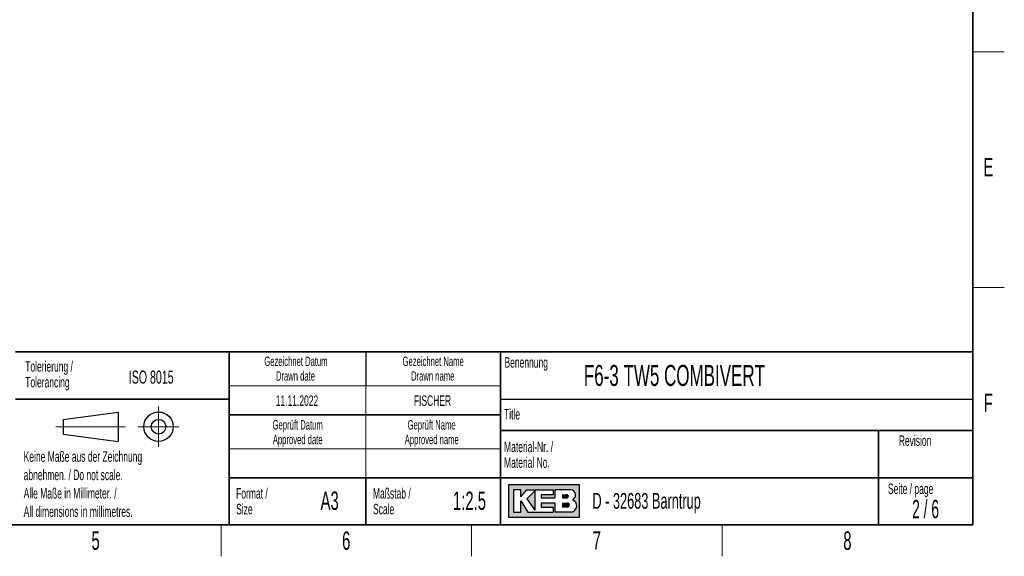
# Paper-space layout 'Blatt2' of a CAD drawing. Header units: millimetres. Extents: x 5 to 418, y 2 to 292.
# Tile 53 of 70: x 226 to 414, y 6 to 108. Entities that reach past the tile are written whole.
import ezdxf

# ---------------------------------------------------------------- set-up
doc = ezdxf.new("R2010")
doc.units = ezdxf.units.MM
doc.layers.add('SLD-0', color=7, linetype='Continuous')
doc.styles.add('SLDTEXTSTYLE0', font='TXT', dxfattribs={"width": 0.605})
doc.styles.add('SLDTEXTSTYLE1', font='TXT', dxfattribs={"width": 0.563})

psp = doc.layouts.new('Blatt2')

# ---------------------------------------------------------------- hatches: boundary and pattern name
at = {"linetype": 'Continuous'}
h = psp.add_hatch(color=7, dxfattribs=at)
h.paths.add_polyline_path([(319.519086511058, 13.45626988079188), (333.083981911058, 13.45626988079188), (333.083981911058, 19.65736492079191), (319.519086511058, 19.65736492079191)], flags=0)
edge = h.paths.add_edge_path(flags=0)
edge.add_arc((331.3188604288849, 15.61738520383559), 1.20464082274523, -81.72003226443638, 70.1709600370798, ccw=False)
edge.add_line((331.4923410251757, 14.42530131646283), (331.480008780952, 14.42519098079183))
edge.add_line((331.480008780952, 14.42519098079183), (328.4331606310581, 14.42519098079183))
edge.add_line((328.4331606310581, 14.42519098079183), (328.4331606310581, 16.16924896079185))
edge.add_line((328.4331606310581, 16.16924896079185), (325.7201815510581, 16.16924896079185))
edge.add_line((325.7201815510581, 16.16924896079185), (325.7201815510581, 15.39411208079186))
edge.add_line((325.7201815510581, 15.39411208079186), (328.0455921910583, 15.39411208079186))
edge.add_line((328.0455921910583, 15.39411208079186), (328.0455921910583, 14.42519098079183))
edge.add_line((328.0455921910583, 14.42519098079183), (323.2009866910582, 14.42519098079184))
edge.add_line((323.2009866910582, 14.42519098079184), (321.8444971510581, 16.55681740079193))
edge.add_line((321.8444971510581, 16.55681740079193), (321.8444971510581, 14.42519098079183))
edge.add_line((321.8444971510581, 14.42519098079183), (320.4880076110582, 14.42519098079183))
edge.add_line((320.4880076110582, 14.42519098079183), (320.4880076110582, 18.68844382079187))
edge.add_line((320.4880076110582, 18.68844382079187), (321.8444971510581, 18.68844382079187))
edge.add_line((321.8444971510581, 18.68844382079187), (321.8444971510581, 17.33195428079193))
edge.add_line((321.8444971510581, 17.33195428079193), (323.0072024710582, 18.68844382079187))
edge.add_line((323.0072024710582, 18.68844382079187), (328.0455921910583, 18.68844382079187))
edge.add_line((328.0455921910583, 18.68844382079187), (328.0455921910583, 17.71952272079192))
edge.add_line((328.0455921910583, 17.71952272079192), (325.7201815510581, 17.71952272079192))
edge.add_line((325.7201815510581, 17.71952272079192), (325.7201815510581, 17.13817006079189))
edge.add_line((325.7201815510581, 17.13817006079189), (328.4331606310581, 17.13817006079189))
edge.add_line((328.4331606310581, 17.13817006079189), (328.4331606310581, 18.68844382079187))
edge.add_line((328.4331606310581, 18.68844382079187), (331.4242487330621, 18.68844382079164))
edge.add_line((331.4242487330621, 18.68844382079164), (331.4256482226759, 18.68844382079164))
edge.add_line((331.4256482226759, 18.68844382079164), (331.4259454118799, 18.68845828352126))
edge.add_arc((331.2860949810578, 17.67430640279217), 1.023749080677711, -64.45894120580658, 82.14849338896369, ccw=False)
psp.add_hatch(color=7, dxfattribs=at).paths.add_polyline_path([(324.5574762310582, 14.81275942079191), (324.557476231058, 18.49465960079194), (323.0072024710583, 16.94438584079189)], flags=0)
h = psp.add_hatch(color=7, dxfattribs=at)
edge = h.paths.add_edge_path(flags=0)
edge.add_line((329.7896501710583, 17.13817006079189), (330.6013652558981, 17.13817006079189))
edge.add_arc((330.6568434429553, 17.42884639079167), 0.2959232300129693, 259.1945394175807, 460.8054605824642)
edge.add_line((330.6013652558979, 17.71952272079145), (329.7896501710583, 17.71952272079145))
edge.add_line((329.7896501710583, 17.71952272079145), (329.7896501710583, 17.13817006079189))
h = psp.add_hatch(color=7, dxfattribs=at)
edge = h.paths.add_edge_path(flags=0)
edge.add_line((329.7896501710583, 15.39411208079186), (330.7588584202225, 15.39411208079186))
edge.add_arc((330.7588584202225, 15.78168052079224), 0.3875684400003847, 270.0000000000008, 450.0000000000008)
edge.add_line((330.7588584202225, 16.16924896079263), (330.7386620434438, 16.16924896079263))
edge.add_line((330.7386620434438, 16.16924896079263), (329.7896501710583, 16.16924896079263))
edge.add_line((329.7896501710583, 16.16924896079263), (329.7896501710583, 15.39411208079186))

# ---------------------------------------------------------------- linework, layer by layer
at = {"layer": 'SLD-0', "lineweight": 35}
for p, q in [((408, 12), (408, 282.5)), ((225.616731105, 45), (266.3304509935, 45)), ((266.3304509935, 12), (266.3304509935, 45)), ((266.3304509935, 45), (266.3304509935, 12)), ((318, 45), (266.3304509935, 45)), ((318, 45), (318, 12)), ((318, 45), (318, 40.1053465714)), ((318, 45), (408, 45)), ((318, 45), (318, 12)), ((408, 45), (408, 12)), ((225.616731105, 36), (266.3304509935, 36)), ((266.3304509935, 33), (318, 33)), ((408, 30), (318, 30)), ((390, 12), (390, 30)), ((266.3304509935, 21), (318, 21)), ((292.3304509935, 21), (292.3304509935, 12)), ((318, 21), (390, 21)), ((390, 21), (408, 21)), ((26, 12), (408, 12)), ((225.616731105, 12), (266.3304509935, 12)), ((266.3304509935, 12), (318, 12)), ((408, 12), (318, 12))]:
    psp.add_line(p, q, dxfattribs=at)
at = {"layer": 'SLD-0', "lineweight": 18}
for p, q in [((408, 102.25), (414, 102.25)), ((408, 57.25), (414, 57.25)), ((266.3304509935, 38.5), (318, 38.5)), ((292.3304509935, 38.5), (292.3304509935, 33)), ((252.8396209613, 34.5746449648), (252.8396209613, 26.8746449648)), ((292.3304509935, 33), (292.3304509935, 26.5)), ((233.2396209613, 30.7246449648), (246.5396209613, 30.7246449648)), ((248.9896209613, 30.7246449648), (256.6896209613, 30.7246449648)), ((266.3304509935, 26.5), (318, 26.5)), ((292.3304509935, 26.5), (292.3304509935, 21)), ((264.75, 6), (264.75, 12)), ((312.5, 6), (312.5, 12)), ((360.25, 6), (360.25, 12))]:
    psp.add_line(p, q, dxfattribs=at)
at = {"layer": 'SLD-0'}
for p, q in [((292.3304509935, 45), (292.3304509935, 38.5)), ((318, 36), (408, 36)), ((331.4242487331, 18.6884438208), (331.4256482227, 18.6884438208)), ((331.4256482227, 18.6884438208), (331.4259454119, 18.6884582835)), ((331.480008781, 14.4251909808), (331.4923410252, 14.4253013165))]:
    psp.add_line(p, q, dxfattribs=at)
at = {"layer": 'SLD-0', "lineweight": 25}
for p, q in [((234.6396209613, 32.1246449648), (245.1396209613, 33.5246449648)), ((234.6396209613, 32.1246449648), (234.6396209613, 29.3246449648)), ((245.1396209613, 33.5246449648), (245.1396209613, 27.9246449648)), ((234.6396209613, 29.3246449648), (245.1396209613, 27.9246449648))]:
    psp.add_line(p, q, dxfattribs=at)
at = {"layer": 'SLD-0', "linetype": 'Continuous'}
for p, q in [((333.0839819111, 19.6573649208), (319.5190865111, 19.6573649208)), ((319.5190865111, 19.6573649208), (319.5190865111, 13.4562698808)), ((333.0839819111, 13.4562698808), (333.0839819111, 19.6573649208)), ((321.8444971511, 18.6884438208), (320.4880076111, 18.6884438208)), ((320.4880076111, 18.6884438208), (320.4880076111, 14.4251909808)), ((321.8444971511, 17.3319542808), (323.0072024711, 18.6884438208)), ((321.8444971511, 17.3319542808), (321.8444971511, 18.6884438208)), ((323.0072024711, 18.6884438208), (328.0455921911, 18.6884438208)), ((324.5574762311, 18.4946596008), (323.0072024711, 16.9443858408)), ((323.0072024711, 16.9443858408), (324.5574762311, 14.8127594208)), ((324.5574762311, 18.4946596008), (324.5574762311, 14.8127594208)), ((325.7201815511, 17.7195227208), (325.7201815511, 17.1381700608)), ((328.0455921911, 17.7195227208), (325.7201815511, 17.7195227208)), ((325.7201815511, 17.1381700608), (328.4331606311, 17.1381700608)), ((328.0455921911, 18.6884438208), (328.0455921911, 17.7195227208)), ((331.4242487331, 18.6884438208), (328.4331606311, 18.6884438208)), ((328.4331606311, 17.1381700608), (328.4331606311, 18.6884438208)), ((329.7896501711, 17.7195227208), (330.6013652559, 17.7195227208)), ((329.7896501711, 17.7195227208), (329.7896501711, 17.1381700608)), ((329.7896501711, 17.1381700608), (330.6013652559, 17.1381700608)), ((331.4242487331, 18.6884438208), (331.4256482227, 18.6884438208)), ((331.4256482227, 18.6884438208), (331.4259454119, 18.6884582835)), ((321.8444971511, 14.4251909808), (321.8444971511, 16.5568174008)), ((321.8444971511, 16.5568174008), (323.2009866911, 14.4251909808)), ((325.7201815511, 16.1692489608), (325.7201815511, 15.3941120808)), ((328.4331606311, 16.1692489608), (325.7201815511, 16.1692489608)), ((325.7201815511, 15.3941120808), (328.0455921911, 15.3941120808)), ((328.0455921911, 15.3941120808), (328.0455921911, 14.4251909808)), ((328.4331606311, 14.4251909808), (328.4331606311, 16.1692489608)), ((329.7896501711, 16.1692489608), (330.7588584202, 16.1692489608)), ((329.7896501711, 16.1692489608), (329.7896501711, 15.3941120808)), ((330.7588584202, 15.3941120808), (329.7896501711, 15.3941120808)), ((330.7386620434, 16.1692489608), (330.7588584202, 16.1692489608)), ((319.5190865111, 13.4562698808), (333.0839819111, 13.4562698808)), ((320.4880076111, 14.4251909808), (321.8444971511, 14.4251909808)), ((323.2009866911, 14.4251909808), (328.0455921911, 14.4251909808)), ((331.480008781, 14.4251909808), (328.4331606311, 14.4251909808)), ((331.480008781, 14.4251909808), (331.4923410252, 14.4253013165))]:
    psp.add_line(p, q, dxfattribs=at)
at = {"layer": 'SLD-0', "lineweight": 25}
for radius in [2.79999999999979, 1.400000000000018]:
    psp.add_circle((252.8396209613, 30.7246449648), radius, dxfattribs=at)
at = {"layer": 'SLD-0', "linetype": 'Continuous'}
for centre, radius, start, end in [((330.656843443, 17.4288463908), 0.2959232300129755, 259.1945394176, 100.8054605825), ((331.2860949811, 17.6743064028), 1.023749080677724, 295.5410587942, 82.148493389), ((330.7588584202, 15.7816805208), 0.387568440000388, 270, 90), ((331.3188604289, 15.6173852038), 1.204640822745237, 278.2799677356, 70.1709600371)]:
    psp.add_arc(centre, radius, start, end, dxfattribs=at)

# ---------------------------------------------------------------- texts
at = {"layer": 'SLD-0'}
for s, insert, char_height, attachment_point, style in [('E', (410.9815679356, 82.0010772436), 3.5, 2, 'SLDTEXTSTYLE0'), ('Tolerierung /', (227.4390961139, 43.2172116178), 2, 1, 'SLDTEXTSTYLE0'), ('Gezeichnet Datum', (279.0254468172, 44.103942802), 1.8, 2, 'SLDTEXTSTYLE0'), ('Gezeichnet Name', (305.1708434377, 44.1039425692), 1.8, 2, 'SLDTEXTSTYLE0'), ('Benennung', (318.7636716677, 43.9908879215), 2, 1, 'SLDTEXTSTYLE0'), ('ISO 8015', (247.1715762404, 41.4342036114), 2.5, 1, 'SLDTEXTSTYLE0'), ('Drawn date', (278.9302899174, 41.3039429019), 1.8, 2, 'SLDTEXTSTYLE0'), ('Drawn name', (305.0870934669, 41.303942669), 1.8, 2, 'SLDTEXTSTYLE0'), ('F6-3 TW5 COMBIVERT', (333.8826865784, 42.5045192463), 4, 1, 'SLDTEXTSTYLE0'), ('Tolerancing', (227.4390961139, 40.2172115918), 2, 1, 'SLDTEXTSTYLE0'), ('11.11.2022', (279.2203041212, 36.6989570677), 2, 2, 'SLDTEXTSTYLE0'), ('FISCHER', (305.0382389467, 36.6989570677), 2, 2, 'SLDTEXTSTYLE0'), ('F', (410.9536166, 37.0010772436), 3.5, 2, 'SLDTEXTSTYLE0'), ('Title', (318.6797653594, 34.1107265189), 2, 1, 'SLDTEXTSTYLE0'), ('Geprüft Datum', (279.349366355, 31.9851255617), 1.8, 2, 'SLDTEXTSTYLE0'), ('Geprüft Name', (304.8761939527, 31.9851255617), 1.8, 2, 'SLDTEXTSTYLE0'), ('Approved date', (279.3620221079, 29.1851256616), 1.8, 2, 'SLDTEXTSTYLE0'), ('Approved name', (304.900256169, 29.1851256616), 1.8, 2, 'SLDTEXTSTYLE0'), ('Revision', (393.8965220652, 29.0591225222), 2, 1, 'SLDTEXTSTYLE0'), ('Material-Nr. /', (318.6797653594, 27.8878268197), 2, 1, 'SLDTEXTSTYLE0'), ('Keine Maße aus der Zeichnung', (227.1404191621, 26.0307047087), 2, 1, 'SLDTEXTSTYLE0'), ('Material No.', (318.6797653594, 24.8878267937), 2, 1, 'SLDTEXTSTYLE0'), ('abnehmen. / Do not scale.', (227.1404191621, 22.5307046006), 2, 1, 'SLDTEXTSTYLE0'), ('Alle Maße in Millimeter. /', (227.1404191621, 19.0307044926), 2, 1, 'SLDTEXTSTYLE0'), ('Format /', (267.6250939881, 19.0115942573), 2, 1, 'SLDTEXTSTYLE0'), ('Maßstab /', (293.7028556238, 19.0115944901), 2, 1, 'SLDTEXTSTYLE0'), ('Seite / page', (391.8390568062, 19.8830679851), 2, 1, 'SLDTEXTSTYLE0'), ('A3', (285.4514616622, 18.3608999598), 3.5, 2, 'SLDTEXTSTYLE0'), ('1:2.5', (312.0880197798, 18.3609001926), 3.5, 2, 'SLDTEXTSTYLE0'), ('D - 32683 Barntrup', (335.5202035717, 18.0786992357), 3, 1, 'SLDTEXTSTYLE0'), ('2 / 6', (399.0033791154, 16.7706515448), 3.5, 2, 'SLDTEXTSTYLE1'), ('All dimensions in millimetres.', (227.1404191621, 15.5307043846), 2, 1, 'SLDTEXTSTYLE0'), ('Size', (267.6250939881, 16.0115942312), 2, 1, 'SLDTEXTSTYLE0'), ('Scale', (293.7028556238, 16.011594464), 2, 1, 'SLDTEXTSTYLE0'), ('5', (240.8527123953, 10.7429955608), 3.5, 2, 'SLDTEXTSTYLE0'), ('6', (288.6027123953, 10.7429955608), 3.5, 2, 'SLDTEXTSTYLE0'), ('7', (336.3527123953, 10.7429955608), 3.5, 2, 'SLDTEXTSTYLE0'), ('8', (384.1027123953, 10.7429955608), 3.5, 2, 'SLDTEXTSTYLE0')]:
    psp.add_mtext(s, dxfattribs=dict(at, insert=insert, char_height=char_height, attachment_point=attachment_point, style=style))

doc.saveas('drawing.dxf')
